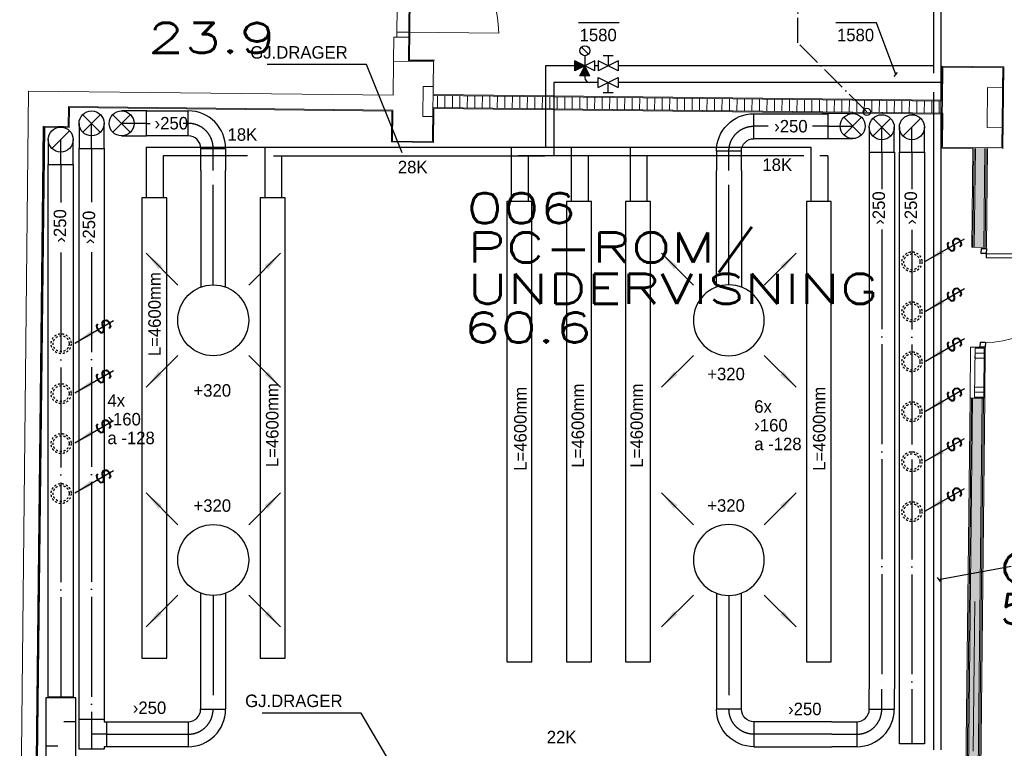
# Model space of a CAD drawing. Header units: millimetres. Extents: x 0 to 75740, y 0 to 52484.
# Tile 17 of 33: x 46461 to 56320, y 36039 to 43332. Entities that reach past the tile are written whole.
import ezdxf
from ezdxf.enums import TextEntityAlignment as Align

# ---------------------------------------------------------------- set-up
doc = ezdxf.new("R2010")
doc.units = ezdxf.units.MM
doc.header["$LTSCALE"] = 50
doc.header["$MEASUREMENT"] = 0
doc.header["$PDMODE"] = 1
for name, pattern in [('2V-CENT', [23, 20, -1.5, 0, -1.5]), ('V-GOMD', [0.8, 0.4, -0.4]), ('V-KU', [2, 1, 1]), ('V-SPV', [7, 5, -1, 0, -1]), ('V-V', [2, 1, 1])]:
    doc.linetypes.add(name, pattern=pattern)
doc.layers.get('0').update_dxf_attribs({"linetype": 'CONTINUOUS'})
for name, color, linetype in [('20600A200D001$0$832 Rominfo', 7, 'CONTINUOUS'), ('20600A200D001$0$A12-HEL3', 251, 'CONTINUOUS'), ('20600A200D001$0$A12-HEL4', 251, 'CONTINUOUS'), ('20600A200D001$0$A24-HEL1', 251, 'CONTINUOUS'), ('20600A200D001$0$A24-HEL2', 251, 'CONTINUOUS'), ('20600A200D001$0$A24-SKR1', 251, 'CONTINUOUS'), ('V060-', 3, 'CONTINUOUS'), ('V061-', 1, 'CONTINUOUS'), ('V070-', 3, 'CONTINUOUS'), ('V071-', 1, 'CONTINUOUS'), ('V090-', 2, 'CONTINUOUS'), ('V110', 1, 'CONTINUOUS'), ('V110-', 6, 'CONTINUOUS'), ('V111', 3, 'CONTINUOUS'), ('V111-', 1, 'CONTINUOUS')]:
    doc.layers.add(name, color=color, linetype=linetype)
for name, color, linetype, lineweight in [('20600A200D001$0$A2-DOR', 251, 'CONTINUOUS', 18), ('20600A200D001$0$A2-VEGG', 251, 'CONTINUOUS', 18), ('20600A200D001$0$A2-VEGG-fill', 253, 'CONTINUOUS', 18), ('20600A200D001$0$A2-VINDU', 7, 'CONTINUOUS', 18), ('20600A200D001$0$A24', 251, 'CONTINUOUS', 18), ('20600A200D001$0$A862', 7, 'CONTINUOUS', 18)]:
    doc.layers.add(name, color=color, linetype=linetype, lineweight=lineweight)
doc.styles.add('20600A200D001$0$Standard', font='simplex.shx')
doc.styles.add('FISO', font='fiso')
doc.styles.add('ISO', font='ISO')
doc.styles.add('SIMPLEX', font='SIMPLEX')

# ---------------------------------------------------------------- blocks, each defined once
blk = doc.blocks.new('CBOJ90_UB', base_point=(86107.592, 31354.077))
at = {"color": 0, "linetype": 'ByBlock'}
blk.add_line((86106.592, 31354.077), (86107.592, 31354.077), dxfattribs=at)
blk = doc.blocks.new('C90', base_point=(16233, 22618))
at = {"color": 0, "linetype": 'ByBlock'}
blk.add_circle((16233, 22618), 0.5, dxfattribs=at)
blk = doc.blocks.new('KBOJ90_UB', base_point=(86107.592, 31354.077))
at = {"color": 0, "linetype": 'ByBlock'}
for p, q in [((86107.592, 31354.577), (86106.592, 31354.577)), ((86106.592, 31354.577), (86106.592, 31353.577)), ((86106.592, 31353.577), (86107.592, 31353.577))]:
    blk.add_line(p, q, dxfattribs=at)
blk.add_blockref('C90', (86107.592, 31354.077), dxfattribs=at)
blk = doc.blocks.new('3BOJ90_UB', base_point=(86107.592, 31354.077))
blk.add_point((86106.592, 31354.077))
at = {"color": 0, "linetype": 'ByBlock'}
blk.add_blockref('KBOJ90_UB', (86107.592, 31354.077), dxfattribs=at)
at = {"color": 1, "linetype": '2V-CENT'}
blk.add_blockref('CBOJ90_UB', (86107.592, 31354.077), dxfattribs=at)
at = {"style": 'ISO', "flags": 3}
blk.add_attdef('0', (86107.592, 31354.077), '', height=1, dxfattribs=at)
blk = doc.blocks.new('CIRC_P', base_point=(16254, 22587))
blk.add_circle((16254, 22587), 0.5)
blk = doc.blocks.new('V420', base_point=(455, 404.5))
blk.add_line((455, 404.5), (464, 404.5))
blk.add_solid([(455, 404.5), (459, 405), (459, 404)])
blk = doc.blocks.new('V421', base_point=(455.5, 404.5))
at = {"rotation": 180}
blk.add_blockref('V420', (464.5, 404.5), dxfattribs=at)
blk = doc.blocks.new('CBOJ90_PB', base_point=(86107, 31352))
at = {"color": 0, "linetype": 'ByBlock'}
blk.add_arc((86106, 31353), 1, 270, 360, dxfattribs=at)
blk = doc.blocks.new('KBOJ90_PB', base_point=(86107, 31352))
at = {"color": 0, "linetype": 'ByBlock'}
for p, q in [((86106.5, 31353), (86107.5, 31353)), ((86106, 31352.5), (86106, 31351.5))]:
    blk.add_line(p, q, dxfattribs=at)
for radius in [1.5, 0.5]:
    blk.add_arc((86106, 31353), radius, 270, 360, dxfattribs=at)
blk = doc.blocks.new('3BOJ90_PB', base_point=(86107, 31352))
for p in [(86107, 31353), (86106, 31352)]:
    blk.add_point(p)
at = {"color": 1, "linetype": '2V-CENT'}
blk.add_blockref('CBOJ90_PB', (86107, 31352), dxfattribs=at)
at = {"color": 0, "linetype": 'ByBlock'}
blk.add_blockref('KBOJ90_PB', (86107, 31352), dxfattribs=at)
at = {"style": 'ISO', "flags": 3}
blk.add_attdef('0', (86107, 31352), '', height=1, dxfattribs=at)
blk = doc.blocks.new('CTK_P', base_point=(16236.144, 22620.378))
at = {"color": 0, "linetype": 'ByBlock'}
for p, q in [((16236.144, 22620.978), (16236.144, 22620.378)), ((16235.544, 22620.378), (16236.744, 22620.378))]:
    blk.add_line(p, q, dxfattribs=at)
blk = doc.blocks.new('KTK_P', base_point=(16236.144, 22620.378))
at = {"color": 0, "linetype": 'ByBlock'}
for p, q in [((16235.544, 22620.878), (16235.644, 22620.878)), ((16235.544, 22619.878), (16235.544, 22620.878)), ((16235.644, 22620.978), (16236.644, 22620.978)), ((16235.644, 22620.878), (16235.644, 22620.978)), ((16236.644, 22620.978), (16236.644, 22620.878)), ((16236.644, 22620.878), (16236.744, 22620.878)), ((16236.744, 22620.878), (16236.744, 22619.878)), ((16236.744, 22619.878), (16235.544, 22619.878))]:
    blk.add_line(p, q, dxfattribs=at)
blk = doc.blocks.new('3TK_P', base_point=(16236.144, 22620.378))
for p in [(16236.144, 22620.978), (16235.544, 22620.378), (16236.744, 22620.378)]:
    blk.add_point(p)
at = {"color": 1, "linetype": '2V-CENT'}
blk.add_blockref('CTK_P', (16236.144, 22620.378), dxfattribs=at)
at = {"color": 0, "linetype": 'ByBlock'}
blk.add_blockref('KTK_P', (16236.144, 22620.378), dxfattribs=at)
at = {"style": 'ISO', "flags": 3}
blk.add_attdef('0', (16236.144, 22620.378), '', height=1, dxfattribs=at)
blk = doc.blocks.new('TLC90', base_point=(0, 4))
at = {"color": 1}
for p, q in [((-0.346, 4.346), (0.346, 3.654)), ((-0.346, 3.654), (0.346, 4.346))]:
    blk.add_line(p, q, dxfattribs=at)
blk = doc.blocks.new('FLC90', base_point=(0, 5))
at = {"color": 1}
blk.add_line((-0.346, 4.654), (0.346, 5.346), dxfattribs=at)
blk = doc.blocks.new('K1A', base_point=(16237, 22591.5))
at = {"color": 0, "linetype": 'ByBlock'}
blk.add_line((16237, 22592), (16237, 22591), dxfattribs=at)
blk = doc.blocks.new('21A', base_point=(16237, 22591.5))
blk.add_point((16237, 22591.5))
at = {"color": 0, "linetype": 'ByBlock'}
blk.add_blockref('K1A', (16237, 22591.5), dxfattribs=at)
at = {"style": 'SIMPLEX', "flags": 3}
blk.add_attdef('0', (16237, 22591.5), '', height=1, dxfattribs=at)
blk = doc.blocks.new('V422', base_point=(16230, 22585))
blk.add_blockref('V420', (16230, 22585))
at = {"style": 'SIMPLEX'}
blk.add_text('s', height=4, rotation=90, dxfattribs=at).set_placement((16238, 22585), align=Align.CENTER)
blk = doc.blocks.new('LD_P')
for p, q in [((-0.5, 0.5), (-0.5, -0.5)), ((0.5, 0.5), (-0.5, 0.5)), ((0.5, -0.5), (0.5, 0.5)), ((-0.5, -0.5), (0.5, -0.5))]:
    blk.add_line(p, q)
at = {"color": 1}
for p, q in [((-0.3, 0.5), (-0.3, 0.1)), ((0.1, 0.5), (0.1, 0.1)), ((-0.1, -0.5), (-0.1, -0.1)), ((0.3, -0.5), (0.3, -0.1))]:
    blk.add_line(p, q, dxfattribs=at)
blk = doc.blocks.new('C3A', base_point=(16246, 22590.5))
at = {"color": 0, "linetype": 'ByBlock'}
blk.add_line((16247, 22590.5), (16246, 22590.5), dxfattribs=at)
blk = doc.blocks.new('K3A', base_point=(16246, 22590.5))
at = {"color": 0, "linetype": 'ByBlock'}
for p, q in [((16246, 22591), (16247, 22591)), ((16247, 22591), (16247, 22590)), ((16247, 22590), (16246, 22590))]:
    blk.add_line(p, q, dxfattribs=at)
blk = doc.blocks.new('33A', base_point=(16246, 22590.5))
blk.add_point((16247, 22590.5))
at = {"color": 0, "linetype": 'ByBlock'}
blk.add_blockref('K3A', (16246, 22590.5), dxfattribs=at)
at = {"color": 1, "linetype": '2V-CENT'}
blk.add_blockref('C3A', (16246, 22590.5), dxfattribs=at)
at = {"style": 'SIMPLEX', "flags": 3}
blk.add_attdef('0', (16246, 22590.5), '', height=1, dxfattribs=at)
blk = doc.blocks.new('VUN')
at = {"color": 0}
blk.add_circle((0, 0), 0.5, dxfattribs=at)
blk = doc.blocks.new('20600A200D001$0$Dør tett - D01_10M_EI 30 S-1119852--1_ etasje')
at = {"layer": '20600A200D001$0$A2-DOR', "lineweight": 25}
for p, q in [((-485, -19.5), (-435, -19.5)), ((-485, -69.5), (-485, -19.5)), ((-435, -69.5), (-485, -69.5)), ((-435, -19.5), (-435, -69.5)), ((415, -69.5), (415, -959.5)), ((455, -69.5), (415, -69.5)), ((455, -19.5), (505, -19.5)), ((455, -69.5), (455, -19.5)), ((455, -69.5), (455, -959.5)), ((505, -69.5), (455, -69.5)), ((505, -19.5), (505, -69.5)), ((455, -959.5), (415, -959.5))]:
    blk.add_line(p, q, dxfattribs=at)
at = {"layer": '20600A200D001$0$A2-DOR'}
blk.add_arc((455, -69.5), 891, 180, 267.42697, dxfattribs=at)
blk = doc.blocks.new('20600A200D001$0$Vindu Standard - V02_EI30_500x2110 mm-1119853--1_ etasje')
at = {"layer": '20600A200D001$0$A2-VINDU'}
for p, q in [((-980, 82.3), (-470, 82.3)), ((-980, 82.3), (-980, -64.7)), ((-970, 72.3), (-480, 72.3)), ((-970, 72.3), (-920, 72.3)), ((-970, -19.7), (-970, 72.3)), ((-870, 72.3), (-920, 72.3)), ((-920, 72.3), (-920, -19.7)), ((-920, 72.3), (-920, -19.7)), ((-870, -19.7), (-870, 72.3)), ((-530, 72.3), (-580, 72.3)), ((-580, 72.3), (-580, -19.7)), ((-530, -19.7), (-530, 72.3)), ((-530, 72.3), (-530, -19.7)), ((-480, 72.3), (-530, 72.3)), ((-480, -19.7), (-480, 72.3)), ((-470, 82.3), (-470, -64.7)), ((-948.3, -64.7), (-980, -64.7)), ((-980, -64.7), (-470, -64.7)), ((-970, -19.7), (-480, -19.7)), ((-920, -19.7), (-970, -19.7)), ((-920, -19.7), (-870, -19.7)), ((-906.8, -64.7), (-875, -64.7)), ((-580, -19.7), (-530, -19.7)), ((-530, -19.7), (-480, -19.7))]:
    blk.add_line(p, q, dxfattribs=at)
blk = doc.blocks.new('20600A200D001')
at = {"layer": '20600A200D001$0$A2-VEGG-fill'}
for points in [[(64354.3, 42928.7), (64364.3, 42928.7), (64397, 45931.1), (64387.1, 45931.3), (64354.8, 42971.5)], [(64354.2, 42918.7), (64604.2, 42918.7), (64604.2, 42928.7), (64354.3, 42928.7)], [(64610.6, 42583.2), (64614.3, 42928.7), (64604.4, 42928.7), (64600.6, 42583.3), (64610.6, 42583.2)], [(69700.2, 42518), (69703.9, 42858), (69693.9, 42858), (69690.3, 42518.1), (69694, 42518.1)], [(70303.8, 42851.5), (70303.8, 42861.5), (69694, 42868.1), (69694, 42858.1), (70295.1, 42851.6)], [(70305.1, 42051.4), (70314, 42861.4), (70304, 42861.4), (70295.1, 42051.5), (70303.8, 42051.4)], [(69690.2, 42518.1), (69690.2, 42528.1), (64600.6, 42583.2), (64600.5, 42573.3), (68199.7, 42534.3)], [(60956.9, 42263.4), (60959, 42463.4), (60949.1, 42463.5), (60946.9, 42263.5), (60956.8, 42263.4)], [(64198.8, 42418.1), (64198.9, 42428.1), (60959.1, 42463.4), (60959.1, 42453.4), (64195.5, 42418.1)], [(64195.4, 42108), (64198.8, 42418.1), (64188.8, 42418.2), (64185.4, 42108.2), (64188.8, 42108.1)], [(64605.5, 42113.6), (64609.1, 42453.6), (64599.2, 42453.7), (64595.5, 42113.7)], [(69703.7, 42387.9), (69703.9, 42397.9), (64609.2, 42453.6), (64609.2, 42443.6), (69700.1, 42388)], [(69700, 42048), (69703.7, 42387.9), (69693.7, 42388), (69690, 42048.1), (69693.7, 42048.1)], [(60637.7, 35920.5), (60706.8, 42266.1), (60696.9, 42266.2), (60627.7, 35920.6)], [(60956.8, 42253.4), (60956.8, 42263.4), (60706.9, 42266.1), (60706.8, 42256.1)], [(64605.4, 42103.6), (64605.4, 42113.6), (64195.5, 42118), (64195.4, 42108), (64595.5, 42103.7)], [(70305, 42041.4), (70305, 42051.4), (69700.1, 42058), (69700.1, 42048), (70151, 42043.1)]]:
    blk.add_hatch(color=256, dxfattribs=at).paths.add_polyline_path(points, flags=0)
h = blk.add_hatch(color=256, dxfattribs=at)
h.paths.add_polyline_path([(70056.1, 35723.7), (70097.8, 39543.5), (70002.8, 39544.6), (69961.1, 35724.8), (70008, 35724.3)], flags=0)
h.paths.add_polyline_path([(70114.2, 41053.4), (70125, 42043.4), (70030, 42044.4), (70019.2, 41054.5), (70097.8, 41053.6)], flags=0)
at = {"layer": '20600A200D001$0$A12-HEL3', "linetype": 'Continuous', "lineweight": 0}
for points in [[(64601.5, 42663.7), (64598.2, 42363.7)], [(70301.7, 42651.5), (70297.3, 42251.5)]]:
    blk.add_lwpolyline(points, dxfattribs=at)
at = {"layer": '20600A200D001$0$A12-HEL4', "linetype": 'Continuous', "lineweight": 0}
for points in [[(64204.2, 42918), (64206.8, 43158)], [(64206.8, 43158), (64356.8, 43156.4)], [(64356.8, 43156.4), (64354.2, 42916.4)], [(64204.2, 42918), (64200.5, 42578)], [(64604.2, 42913.6), (64204.2, 42918)], [(64601.5, 42663.7), (64604.2, 42913.6)], [(69695.2, 42058.1), (69703.9, 42858)], [(70303.8, 42851.5), (69703.9, 42858)], [(70301.7, 42651.5), (70303.8, 42851.5)], [(60461.3, 34418.3), (60550.7, 42617.9)], [(60550.7, 42617.9), (64200.5, 42578)], [(64498.2, 42364.8), (64501.5, 42664.7)], [(64601.5, 42663.7), (64501.5, 42664.7)], [(70147.3, 42253.1), (70151.7, 42653.1)], [(70301.7, 42651.5), (70151.7, 42653.1)], [(60946.9, 42263.5), (60949.1, 42463.5)], [(60949.1, 42463.5), (64198.9, 42428.1)], [(64198.9, 42428.1), (64195.5, 42118)], [(64498.2, 42364.8), (64598.2, 42363.7)], [(64595.5, 42113.7), (64598.2, 42363.7)], [(60611.3, 34416.7), (60696.9, 42266.2)], [(60696.9, 42266.2), (60946.9, 42263.5)], [(70297.3, 42251.5), (70147.3, 42253.1)], [(70295.1, 42051.5), (70297.3, 42251.5)], [(64195.5, 42118), (64595.5, 42113.7)], [(70295.1, 42051.5), (69695.2, 42058.1)]]:
    blk.add_lwpolyline(points, dxfattribs=at)
at = {"layer": '20600A200D001$0$A2-VEGG'}
for p, q in [((70006.2, 41054.6), (70017, 42044.6)), ((70019.2, 41054.5), (70030, 42044.4)), ((70114.2, 41053.4), (70125, 42043.4)), ((70127.2, 41053.3), (70138, 42043.2)), ((69949.1, 35818.9), (69989.8, 39544.7)), ((69961, 35714.8), (70002.8, 39544.6)), ((70056.1, 35723.7), (70097.8, 39543.5)), ((70069.1, 35723.6), (70110.8, 39543.4))]:
    blk.add_line(p, q, dxfattribs=at)
at = {"layer": '20600A200D001$0$A24'}
for p, q in [((64387.1, 45931.3), (64354.2, 42918.7)), ((64364.3, 42928.7), (64397, 45921.1)), ((64354.2, 42918.7), (64604.2, 42918.7)), ((64614.4, 42928.7), (64364.3, 42928.7)), ((69694, 42868.1), (69690.3, 42528.1)), ((70314, 42861.4), (69694, 42868.1)), ((69700.2, 42518), (69703.9, 42858)), ((69703.9, 42858), (70303.8, 42851.5)), ((70303.8, 42851.5), (70295.1, 42051.5)), ((70305, 42041.4), (70314, 42861.4)), ((64600.5, 42573.3), (69700.2, 42518)), ((69690.3, 42528.1), (64610.6, 42583.2)), ((60949.1, 42463.5), (60946.9, 42263.5)), ((64198.9, 42428.1), (60949.1, 42463.5)), ((60956.8, 42253.4), (60959, 42453.4)), ((60959, 42453.4), (64188.8, 42418.2)), ((64188.8, 42418.2), (64185.4, 42108.2)), ((64195.5, 42118), (64198.9, 42428.1)), ((64599.2, 42453.7), (64595.5, 42113.7)), ((69703.9, 42397.9), (64599.2, 42453.7)), ((64605.4, 42103.6), (64609.1, 42443.6)), ((64609.1, 42443.6), (69693.7, 42388)), ((69700.1, 42058), (69703.9, 42397.9)), ((69693.7, 42388), (69690, 42048.1)), ((60696.9, 42266.2), (60627.6, 35910.6)), ((60637.7, 35920.5), (60706.8, 42256.1)), ((60946.9, 42263.5), (60696.9, 42266.2)), ((60706.8, 42256.1), (60956.8, 42253.4)), ((64185.4, 42108.2), (64605.4, 42103.6)), ((64595.5, 42113.7), (64195.5, 42118)), ((69690, 42048.1), (70004, 42044.7)), ((70295.1, 42051.5), (69700.1, 42058)), ((70004, 42044.7), (69993.2, 41054.8)), ((70140.2, 41053.1), (70151, 42043.1)), ((69993.2, 41054.8), (70140.2, 41053.1)), ((69976.8, 39544.8), (69936.1, 35819.1)), ((70123.8, 39543.2), (69976.8, 39544.8)), ((70082.1, 35723.5), (70123.8, 39543.2))]:
    blk.add_line(p, q, dxfattribs=at)
at = {"layer": '20600A200D001$0$A24-HEL1', "linetype": 'Continuous', "lineweight": 0}
for points in [[(64247.7, 44157.6), (64236.8, 43157.7)], [(64356.8, 43156.4), (64367.7, 44156.3)], [(64237.4, 43207.7), (64357.4, 43206.4)], [(64357.4, 43206.4), (65257.3, 43196.6)], [(70019, 36909.2), (70025.6, 37509.2)], [(70009.2, 36009.3), (70019, 36909.2)]]:
    blk.add_lwpolyline(points, dxfattribs=at)
blk.add_arc((64357.4, 43206.4), 900, 359.37563, 449.37512, dxfattribs=at)
at = {"layer": '20600A200D001$0$A24-HEL2', "linetype": 'Continuous', "lineweight": 0}
for points in [[(69700.2, 42518), (64600.5, 42573.7)], [(69698.9, 42398), (64599.2, 42453.7)]]:
    blk.add_lwpolyline(points, dxfattribs=at)
at = {"layer": '20600A200D001$0$A24-SKR1', "linetype": 'Continuous', "lineweight": 0}
for points in [[(64643.2, 42453.2), (64644.5, 42573.2)], [(64718.2, 42452.4), (64719.5, 42572.4)], [(64793.2, 42451.5), (64794.5, 42571.5)], [(64868.1, 42450.7), (64869.5, 42570.7)], [(64943.1, 42449.9), (64944.5, 42569.9)], [(65018.1, 42449.1), (65019.4, 42569.1)], [(65093.1, 42448.3), (65094.4, 42568.3)], [(65168.1, 42447.5), (65169.4, 42567.4)], [(65243.1, 42446.6), (65244.4, 42566.6)], [(65318.1, 42445.8), (65319.4, 42565.8)], [(65393.1, 42445), (65394.4, 42565)], [(65468.1, 42444.2), (65469.4, 42564.2)], [(65543.1, 42443.4), (65544.4, 42563.4)], [(65618.1, 42442.5), (65619.4, 42562.5)], [(65693.1, 42441.7), (65694.4, 42561.7)], [(65768.1, 42440.9), (65769.4, 42560.9)], [(65843.1, 42440.1), (65844.4, 42560.1)], [(65918.1, 42439.3), (65919.4, 42559.3)], [(65993.1, 42438.5), (65994.4, 42558.5)], [(66068.1, 42437.6), (66069.4, 42557.6)], [(66143.1, 42436.8), (66144.4, 42556.8)], [(66218.1, 42436), (66219.4, 42556)], [(66293.1, 42435.2), (66294.4, 42555.2)], [(66368.1, 42434.4), (66369.4, 42554.4)], [(66443.1, 42433.6), (66444.4, 42553.5)], [(66518, 42432.7), (66519.4, 42552.7)], [(66593, 42431.9), (66594.4, 42551.9)], [(66668, 42431.1), (66669.3, 42551.1)], [(66743, 42430.3), (66744.3, 42550.3)], [(66818, 42429.5), (66819.3, 42549.5)], [(66893, 42428.6), (66894.3, 42548.6)], [(66968, 42427.8), (66969.3, 42547.8)], [(67043, 42427), (67044.3, 42547)], [(67118, 42426.2), (67119.3, 42546.2)], [(67193, 42425.4), (67194.3, 42545.4)], [(67268, 42424.6), (67269.3, 42544.5)], [(67343, 42423.7), (67344.3, 42543.7)], [(67418, 42422.9), (67419.3, 42542.9)], [(67493, 42422.1), (67494.3, 42542.1)], [(67568, 42421.3), (67569.3, 42541.3)], [(67643, 42420.5), (67644.3, 42540.5)], [(67718, 42419.6), (67719.3, 42539.6)], [(67793, 42418.8), (67794.3, 42538.8)], [(67868, 42418), (67869.3, 42538)], [(67943, 42417.2), (67944.3, 42537.2)], [(68018, 42416.4), (68019.3, 42536.4)], [(68092.9, 42415.6), (68094.3, 42535.5)], [(68167.9, 42414.7), (68169.3, 42534.7)], [(68242.9, 42413.9), (68244.3, 42533.9)], [(68317.9, 42413.1), (68319.2, 42533.1)], [(68392.9, 42412.3), (68394.2, 42532.3)], [(68467.9, 42411.5), (68469.2, 42531.5)], [(68542.9, 42410.6), (68544.2, 42530.6)], [(68617.9, 42409.8), (68619.2, 42529.8)], [(68692.9, 42409), (68694.2, 42529)], [(68767.9, 42408.2), (68769.2, 42528.2)], [(68842.9, 42407.4), (68844.2, 42527.4)], [(68917.9, 42406.6), (68919.2, 42526.6)], [(68992.9, 42405.7), (68994.2, 42525.7)], [(69067.9, 42404.9), (69069.2, 42524.9)], [(69142.9, 42404.1), (69144.2, 42524.1)], [(69217.9, 42403.3), (69219.2, 42523.3)], [(69292.9, 42402.5), (69294.2, 42522.5)], [(69367.9, 42401.6), (69369.2, 42521.6)], [(69442.9, 42400.8), (69444.2, 42520.8)], [(69517.9, 42400), (69519.2, 42520)], [(69592.9, 42399.2), (69594.2, 42519.2)], [(69667.9, 42398.4), (69669.2, 42518.4)]]:
    blk.add_lwpolyline(points, dxfattribs=at)
at = {"layer": '20600A200D001$0$A862'}
blk.add_line((60712.1, 42256.1), (60639.8, 35920.5), dxfattribs=at)
at = {"layer": '20600A200D001$0$A2-DOR', "rotation": 89.3751669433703}
blk.add_blockref('20600A200D001$0$Dør tett - D01_10M_EI 30 S-1119852--1_ etasje', (70065.1, 40538.9), dxfattribs=at)
at = {"layer": '20600A200D001$0$A2-VINDU', "rotation": 269.3751669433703}
blk.add_blockref('20600A200D001$0$Vindu Standard - V02_EI30_500x2110 mm-1119853--1_ etasje', (70036.3, 39074.2), dxfattribs=at)
at = {"layer": '20600A200D001$0$832 Rominfo', "linetype": 'Continuous', "style": '20600A200D001$0$Standard', "width": 1.428571}
for s, p in [('23.9', (61743.7, 43000.2)), ('006', (64933.3, 41295.7)), ('PC-ROM/', (64945.7, 40900.7)), ('UNDERVISNING', (64945.7, 40489.7)), ('60.6', (64906.4, 40100.3)), ('GANG', (70271.1, 37693.4)), ('58.8', (70262.4, 37282.1))]:
    blk.add_text(s, height=300, dxfattribs=at).set_placement(p)

msp = doc.modelspace()

# ---------------------------------------------------------------- linework, layer by layer
at = {"layer": 'V060-', "linetype": 'Continuous'}
for p, q in [((47731.7, 42420), (47914.5, 42420)), ((47913.8, 42419.7), (48148.6, 42419.7)), ((53812.3, 42391.4), (54551.8, 42391.4)), ((47914.5, 42170), (47731.7, 42170)), ((48148.6, 42169.7), (47913.8, 42169.7)), ((54551.8, 42141.4), (53812.3, 42141.4)), ((47056.1, 36330.2), (47056.1, 42044.8)), ((47306.1, 42044.8), (47306.1, 36330.2)), ((48273.6, 41822.2), (48273.6, 42044.7)), ((48523.6, 42044.7), (48523.6, 41822.2)), ((53437.3, 42016.4), (53437.3, 41822.2)), ((53687.3, 41822.2), (53687.3, 42016.4)), ((54968.7, 36633.5), (54968.7, 42006.3)), ((55218.7, 42006.3), (55218.7, 36633.5)), ((55269.9, 36083.7), (55269.9, 42006.3)), ((55519.9, 42006.3), (55519.9, 36083.7)), ((46747.9, 36553), (46747.9, 41883.1)), ((46997.9, 41883.1), (46997.9, 36553)), ((48273.6, 41822.2), (48273.6, 40655.4)), ((48523.6, 40656), (48523.6, 41822.2)), ((53437.3, 40656), (53437.3, 41822.2)), ((53687.3, 41822.2), (53687.3, 40655.4)), ((48273.6, 36430.6), (48273.6, 37592.5)), ((48523.6, 37592), (48523.6, 36430.6)), ((53437.3, 37592), (53437.3, 36430.6)), ((53687.3, 36430.6), (53687.3, 37592.5)), ((54967.9, 36430.2), (54967.9, 36632.7)), ((55217.9, 36632.7), (55217.9, 36430.2)), ((47331.1, 36305.2), (48147.8, 36305.2)), ((54593.5, 36305.2), (53813.1, 36305.2)), ((54593.5, 36305.2), (54842.9, 36305.2)), ((48147.8, 36055.2), (47331.1, 36055.2)), ((53813.1, 36055.2), (54593.5, 36055.2)), ((54842.9, 36055.2), (54593.5, 36055.2))]:
    msp.add_line(p, q, dxfattribs=at)
at = {"layer": 'V060-', "color": 1, "linetype": '2V-CENT'}
for p, q in [((47731.7, 42295), (47768.1, 42295)), ((48148.6, 42294.7), (48097, 42294.7)), ((53956.1, 42266.4), (53812.3, 42266.4)), ((54551.8, 42266.4), (54400.1, 42266.4)), ((47181.1, 42044.8), (47181.1, 41506.4)), ((48398.6, 41822.2), (48398.6, 42044.7)), ((53562.3, 41822.2), (53562.3, 42016.4)), ((55093.7, 42006.3), (55093.7, 41636)), ((55394.9, 42006.3), (55394.9, 41636)), ((46872.9, 41883.1), (46872.9, 41504.1)), ((48398.6, 40678.4), (48398.6, 41822.2)), ((53562.3, 40678.4), (53562.3, 41822.2)), ((55093.7, 41233), (55093.7, 36633.5)), ((55394.9, 41230.3), (55394.9, 36083.7)), ((46872.9, 41001.6), (46872.9, 36553)), ((47181.1, 41006), (47181.1, 36330.2)), ((48398.6, 37569.5), (48398.6, 36430.6)), ((53562.3, 37569.5), (53562.3, 36430.6)), ((55092.9, 36430.2), (55092.9, 36632.7)), ((47331.1, 36180.2), (48147.8, 36180.2)), ((54593.5, 36180.2), (53813.1, 36180.2)), ((54593.5, 36180.2), (54842.9, 36180.2))]:
    msp.add_line(p, q, dxfattribs=at)
at = {"layer": 'V070-', "linetype": 'V-GOMD'}
for centre, radius in [((55394.9, 40908.3), 100), ((55394.9, 40908.3), 80), ((55394.9, 40408.3), 100), ((55394.9, 40408.3), 80), ((46876.1, 40089.2), 100), ((46876.1, 40089.2), 80), ((55394.9, 39908.3), 100), ((55394.9, 39908.3), 80), ((46876.1, 39589.2), 100), ((46876.1, 39589.2), 80), ((55394.9, 39408.3), 100), ((55394.9, 39408.3), 80), ((46876.1, 39089.2), 100), ((46876.1, 39089.2), 80), ((55394.9, 38908.3), 100), ((55394.9, 38908.3), 80), ((46876.1, 38589.2), 100), ((46876.1, 38589.2), 80), ((55394.9, 38408.3), 100), ((55394.9, 38408.3), 80)]:
    msp.add_circle(centre, radius, dxfattribs=at)
at = {"layer": 'V090-', "linetype": 'V-SPV'}
for p, q in [((54252.8, 43100.6), (54252.8, 46013.5)), ((54943.6, 42409.8), (54252.8, 43100.6))]:
    msp.add_line(p, q, dxfattribs=at)
at = {"layer": 'V110', "color": 1}
for p, q in [((52155.7, 42986.6), (52085, 43057.3)), ((52020.3, 42822), (52020.3, 42922)), ((52220.3, 42922), (52020.3, 42822)), ((52220.3, 42822), (52020.3, 42922)), ((52120.3, 42972), (52120.3, 42872)), ((52220.3, 42822), (52220.3, 42922)), ((52452.6, 42922), (52252.6, 42822)), ((52452.6, 42822), (52252.6, 42922)), ((52252.6, 42922), (52252.6, 42822)), ((52402.6, 42972), (52302.6, 42972)), ((52352.6, 42972), (52352.6, 42872)), ((52452.6, 42922), (52452.6, 42822)), ((52070.3, 42772), (52120.3, 42872)), ((52170.3, 42772), (52120.3, 42872)), ((52170.3, 42772), (52070.3, 42772)), ((52252.6, 42652.7), (52452.6, 42752.7)), ((52252.6, 42752.7), (52452.6, 42652.7)), ((52252.6, 42652.7), (52252.6, 42752.7)), ((52352.6, 42602.7), (52352.6, 42702.7)), ((52452.6, 42752.7), (52452.6, 42652.7)), ((52302.6, 42602.7), (52402.6, 42602.7)), ((47683.5, 36942.4), (47933.5, 36942.4)), ((48869.9, 36942.4), (49119.9, 36942.4)), ((51337.9, 36905.8), (51587.9, 36905.8)), ((51937.9, 36905.8), (52187.9, 36905.8)), ((52527.2, 36905.8), (52777.2, 36905.8)), ((54337.9, 36905.8), (54587.9, 36905.8))]:
    msp.add_line(p, q, dxfattribs=at)
for points in [[(47933.5, 36942.4), (47933.5, 41549.3), (47683.5, 41549.3), (47683.5, 36942.4)], [(49119.9, 36942.4), (49119.9, 41549.3), (48869.9, 41549.3), (48869.9, 36942.4)], [(51587.9, 36905.8), (51587.9, 41512.6), (51337.9, 41512.6), (51337.9, 36905.8)], [(52187.9, 36905.8), (52187.9, 41512.6), (51937.9, 41512.6), (51937.9, 36905.8)], [(52777.2, 36905.8), (52777.2, 41512.6), (52527.2, 41512.6), (52527.2, 36905.8)], [(54587.9, 36905.8), (54587.9, 41512.6), (54337.9, 41512.6), (54337.9, 36905.8)]]:
    msp.add_lwpolyline(points, dxfattribs=at)
msp.add_circle((52120.3, 43022), 50, dxfattribs=at)
at = {"layer": 'V110-', "linetype": 'V-KU'}
for p, q in [((55685.4, 46442.3), (55685.4, 36022.3)), ((55610.4, 44622.8), (55610.4, 42798.5)), ((52020.3, 42872), (51726.5, 42872)), ((51726.5, 42872), (51726.5, 42055)), ((52252.6, 42872), (52220.3, 42872)), ((55610.4, 42872), (52452.6, 42872)), ((52252.6, 42702.7), (51810.4, 42702.7)), ((51810.4, 42702.7), (51810.4, 41971.1)), ((55685.4, 42702.7), (52452.6, 42702.7)), ((55610.4, 42606.6), (55610.4, 36022.3)), ((47728.5, 42055), (47728.5, 41550)), ((47728.5, 42055), (54382.9, 42055)), ((48914.9, 42055), (48914.9, 41550)), ((51382.9, 42055), (51382.9, 41513.3)), ((51982.9, 42055), (51982.9, 41513.3)), ((52572.2, 42055), (52572.2, 41513.3)), ((54382.9, 42055), (54382.9, 41513.3)), ((47897.8, 41971.1), (47897.8, 41550)), ((48741.7, 41971.1), (47897.8, 41971.1)), ((49002.5, 41971.1), (51605.9, 41971.1)), ((49084.2, 41971.1), (49084.2, 41550)), ((51306.2, 41971.1), (51720.8, 41971.1)), ((54313.6, 41971.1), (51451.7, 41971.1)), ((51552.2, 41971.1), (51552.2, 41513.3)), ((52152.2, 41971.1), (52152.2, 41513.3)), ((52741.5, 41971.1), (52741.5, 41513.3)), ((54552.2, 41971.1), (54474.4, 41971.1)), ((54552.2, 41971.1), (54552.2, 41513.3))]:
    msp.add_line(p, q, dxfattribs=at)
at = {"layer": 'V110-', "linetype": 'V-V'}
msp.add_line((52120.3, 42772), (52120.3, 42752.7), dxfattribs=at)
msp.add_arc((52170.3, 42752.7), 50, 180, 270, dxfattribs=at)
at = {"layer": 'V110-'}
for points in [[(52020.3, 42822), (52020.3, 42922), (52120.3, 42872)], [(52170.3, 42772), (52070.3, 42772), (52120.3, 42872)]]:
    msp.add_solid(points, dxfattribs=at)
at = {"layer": 'V111-'}
for p, q in [((52464.4, 43301.5), (52057.4, 43301.5)), ((55041.4, 43301.5), (54634.4, 43301.5)), ((55233.6, 42784.1), (55041.4, 43301.5)), ((49933, 42882.7), (48939.2, 42882.7)), ((50291.9, 41999.3), (49933, 42882.7)), ((55217.7, 42764.9), (55249.6, 42803.4)), ((55662.5, 37729.1), (56387.1, 37862.1)), ((55646.3, 37748.2), (55678.7, 37710.1)), ((49881.7, 36391.6), (48888, 36391.6)), ((50161.4, 35913.5), (49881.7, 36391.6))]:
    msp.add_line(p, q, dxfattribs=at)

# ---------------------------------------------------------------- block references
at = {"layer": 'V060-'}
msp.add_blockref('20600A200D001', (-14000, 0), dxfattribs=at)
at = {"layer": 'V060-', "linetype": 'Continuous'}
for name, p, xscale, yscale, zscale, rotation in [('3BOJ90_UB', (47180.7, 42294.6), 250, 250, 250, 90), ('3BOJ90_UB', (47481.9, 42294.6), 250, 250, 250, 180), ('3BOJ90_PB', (48398.6, 42294.7), 250, 250, 250, 90), ('3BOJ90_PB', (53562.3, 42266.4), -250, 250, 250, 270), ('3BOJ90_UB', (55093.3, 42256.1), 250, 250, 250, 90), ('3BOJ90_UB', (55394.5, 42256.1), 250, 250, 250, 90), ('3BOJ90_UB', (46872.5, 42132.9), 250, 250, 250, 90), ('33A', (46872.9, 36543), 10, 250, 10, 90), ('3TK_P', (47181.1, 36180.2), 250.000000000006, 250.000000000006, 250.000000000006, 270), ('21A', (55394.9, 36083.2), 250, 250, 250, 270)]:
    msp.add_blockref(name, p, dxfattribs=dict(at, xscale=xscale, yscale=yscale, zscale=zscale, rotation=rotation))
at = {"layer": 'V060-', "linetype": 'Continuous', "yscale": 250, "zscale": 250}
for name, p, xscale in [('3BOJ90_UB', (54801.6, 42266.8), 250), ('3BOJ90_PB', (48397.8, 36180.2), 250), ('3BOJ90_PB', (53563.1, 36180.2), -250), ('3BOJ90_PB', (55092.9, 36180.2), 250)]:
    msp.add_blockref(name, p, dxfattribs=dict(at, xscale=xscale))
at = {"layer": 'V060-', "xscale": 250, "yscale": 250, "zscale": 250}
for name, p in [('TLC90', (47180.7, 42294.6)), ('TLC90', (47481.9, 42294.6)), ('TLC90', (54801.6, 42266.8)), ('TLC90', (55093.3, 42256.1)), ('FLC90', (55394.5, 42256.1)), ('FLC90', (46872.5, 42132.9))]:
    msp.add_blockref(name, p, dxfattribs=at)
at = {"layer": 'V060-', "xscale": 1200, "yscale": 300, "zscale": 1200, "rotation": 270}
msp.add_blockref('LD_P', (46872.9, 35943), dxfattribs=at)
at = {"layer": 'V070-', "yscale": 50, "zscale": 50}
for name, p, xscale, rotation in [('V422', (55530.9, 40915.1), 50, 30), ('V421', (48044.5, 40675.8), -50, 315), ('V421', (48754.2, 40675.8), 50, 45), ('V421', (53206.7, 40675.8), -50, 315), ('V421', (53916.4, 40675.8), 50, 45), ('V422', (55530.9, 40415.1), 50, 30), ('V422', (47012.1, 40096), 50, 30), ('V422', (55530.9, 39915.1), 50, 30), ('V421', (48044.5, 39971.1), 50, 225.0000000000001), ('V421', (48754.2, 39971.1), -50, 134.9999999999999), ('V421', (53206.7, 39971.1), 50, 225.0000000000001), ('V421', (53916.4, 39971.1), -50, 134.9999999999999), ('V422', (47012.1, 39596), 50, 30), ('V422', (55530.9, 39415.1), 50, 30), ('V422', (47012.1, 39096), 50, 30), ('V422', (55530.9, 38915.1), 50, 30), ('V422', (47012.1, 38596), 50, 30), ('V422', (55530.9, 38415.1), 50, 30), ('V421', (48044.5, 38276.8), -50, 315), ('V421', (48754.2, 38276.8), 50, 45), ('V421', (53206.7, 38276.8), -50, 315), ('V421', (53916.4, 38276.8), 50, 45), ('V421', (48044.5, 37572), 50, 225.0000000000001), ('V421', (48754.2, 37572), -50, 134.9999999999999), ('V421', (53206.7, 37572), 50, 225.0000000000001), ('V421', (53916.4, 37572), -50, 134.9999999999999)]:
    msp.add_blockref(name, p, dxfattribs=dict(at, xscale=xscale, rotation=rotation))
at = {"layer": 'V070-', "yscale": 710, "zscale": 710}
for p, xscale in [((48399.4, 40323.4), 710), ((53561.6, 40323.4), -710), ((48399.4, 37924.4), 710), ((53561.6, 37924.4), -710)]:
    msp.add_blockref('CIRC_P', p, dxfattribs=dict(at, xscale=xscale))
at = {"layer": 'V090-', "color": 1, "xscale": 75, "yscale": 75, "zscale": 75}
msp.add_blockref('VUN', (54943.6, 42409.8), dxfattribs=at)

# ---------------------------------------------------------------- texts
at = {"layer": 'V061-', "color": 1, "style": 'FISO'}
for s, p in [('›250', (47812.3, 42233.9)), ('›250', (54015.9, 42203.7)), ('+320', (53345.5, 39723.6)), ('+320', (48201.4, 39559.1)), ('+320', (48201.4, 38406.4)), ('+320', (53345.5, 38407.1)), ('›250', (47593.9, 36382.5)), ('›250', (54155.1, 36370.5))]:
    msp.add_text(s, height=125, dxfattribs=at).set_placement(p)
for p in [(55125.3, 41279.8), (55445.9, 41279.8), (46926.6, 41100.7), (47216.7, 41085.4)]:
    msp.add_text('›250', height=125, rotation=90, dxfattribs=at).set_placement(p)
at = {"layer": 'V071-', "color": 1, "style": 'FISO'}
for s, p in [('4x', (47339.9, 39458.5)), ('6x', (53816.2, 39398.3)), ('›160', (47339.9, 39271)), ('›160', (53816.2, 39210.8)), ('a -128', (47339.9, 39083.5)), ('a -128', (53816.2, 39023.3))]:
    msp.add_text(s, height=125, dxfattribs=at).set_placement(p)
at = {"layer": 'V111', "color": 1, "style": 'FISO'}
for p in [(47873.6, 39964.3), (49052, 38853.7), (51536.5, 38817.1), (52112, 38848.9), (52701.3, 38848.9), (54528.5, 38817.1)]:
    msp.add_text('L=4600mm', height=125, rotation=90, dxfattribs=at).set_placement(p)
at = {"layer": 'V111-', "color": 1, "style": 'FISO'}
for s, p in [('1580', (52439.4, 43116.5)), ('1580', (55016.4, 43116.5)), ('GJ.DRAGER', (49745.3, 42942.7)), ('18K', (48840, 42120.7)), ('28K', (50545.3, 41795.3)), ('18K', (54195, 41818.1)), ('GJ.DRAGER', (49694, 36451.6))]:
    msp.add_text(s, height=125, dxfattribs=at).set_placement(p, align=Align.RIGHT)
msp.add_text('22K', height=125, dxfattribs=at).set_placement((51738.8, 36089.3))

doc.saveas('drawing.dxf')
